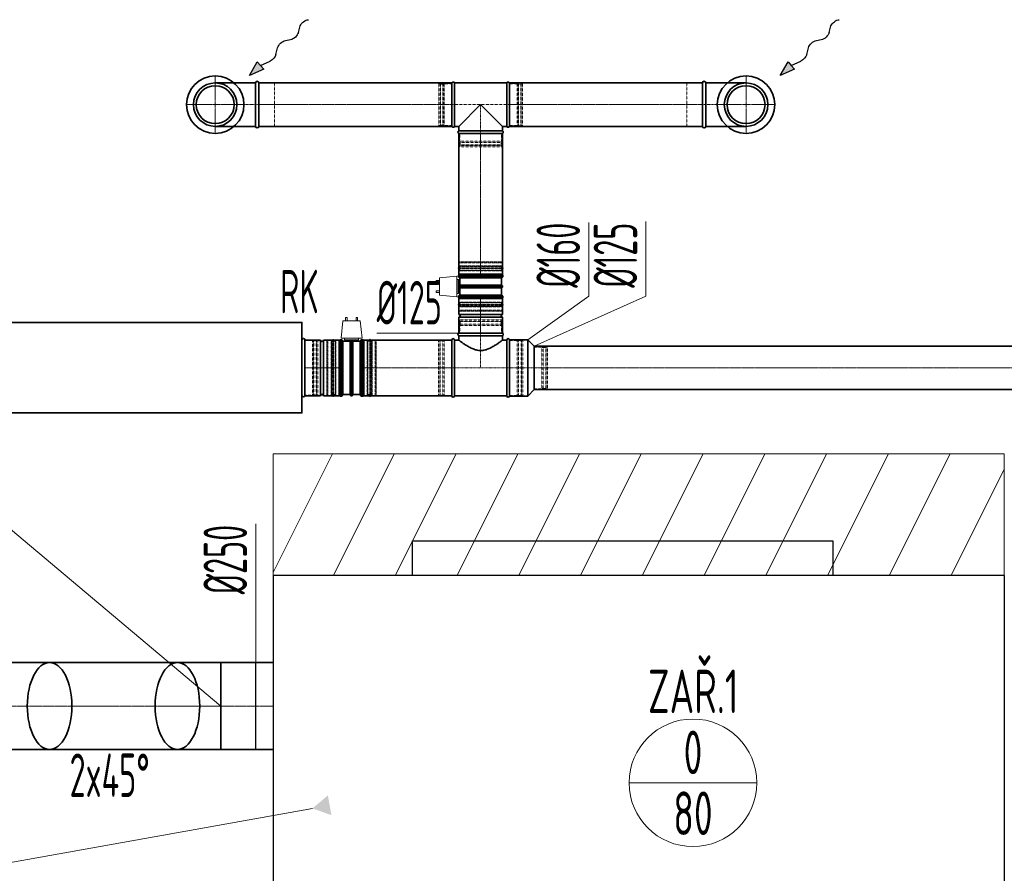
# Model space of a CAD drawing. Header units: millimetres. Extents: x -41335 to 3476, y 23470 to 47494.
# Tile 9 of 15: x -31356 to -28527, y 33589 to 36043. Entities that reach past the tile are written whole.
import ezdxf
from ezdxf.enums import TextEntityAlignment as Align

# ---------------------------------------------------------------- set-up
doc = ezdxf.new("R2010")
doc.units = ezdxf.units.MM
doc.header["$LTSCALE"] = 0.03
doc.linetypes.add('ACAD_ISO02W100', pattern=[15, 12, -3])
doc.linetypes.add('ACAD_ISO10W100', pattern=[18, 12, -3, 0, -3])
for name, color, linetype, lineweight, plot in [('VZT_03 SUP (PŘÍVOD) - NETISK', 8, 'ACAD_ISO02W100', 5, False), ('VZT_07 ETA (ODVOD) - NETISK', 8, 'ACAD_ISO02W100', 5, False), ('VZT_43 REGULAČNÍ KLAPKY - NETISK', 8, 'ACAD_ISO02W100', 5, False)]:
    doc.layers.add(name, color=color, linetype=linetype, lineweight=lineweight, plot=plot)
for name, color, linetype, lineweight in [('VZT_05 ETA (ODVOD) - OBRYS', 6, 'Continuous', 35), ('VZT_06 ETA (ODVOD) - OSA', 6, 'ACAD_ISO10W100', 5), ('VZT_08 ETA (ODVOD) - SKRYTÉ', 6, 'ACAD_ISO02W100', 5), ('VZT_21 ZAŘÍZENÍ - OBRYS', 1, 'Continuous', 25), ('VZT_30 DISTRIBUČNÍ PRVKY - OBRYS', 1, 'Continuous', 35), ('VZT_31 DISTRIBUČNÍ PRVKY - OSA', 8, 'ACAD_ISO10W100', 5), ('VZT_40 REGULAČNÍ KLAPKY - OBRYS', 1, 'Continuous', 35), ('VZT_42 REGULAČNÍ KLAPKY - DETAIL', 8, 'Continuous', 5), ('VZT_KOTY - DIMENZE', 7, 'Continuous', 5), ('VZT_KOTY - POLOHA', 7, 'Continuous', 5), ('VZT_OBSLUŽNÝ PROSTOR', 7, 'Continuous', 9), ('VZT_POPIS - DISTRIBUCE', 7, 'Continuous', 5), ('VZT_POPIS - OBECNE', 7, 'Continuous', 13), ('VZT_POPIS - POZICE', 7, 'Continuous', 5)]:
    doc.layers.add(name, color=color, linetype=linetype, lineweight=lineweight)
doc.styles.add('JS', font='isocp.shx', dxfattribs={"width": 0.6, "height": 125})
doc.styles.add('VZT_POPIS', font='isocp.shx', dxfattribs={"width": 0.6, "height": 125})

# ---------------------------------------------------------------- blocks, each defined once
blk = doc.blocks.new('*U19')
at = {"layer": 'VZT_31 DISTRIBUČNÍ PRVKY - OSA', "color": 0, "transparency": 16777216}
for p, q in [((0, 16.5), (0, 82.62)), ((-82.62, 0), (-16.5, 0)), ((16.5, 0), (82.62, 0)), ((0, -82.62), (0, -16.5))]:
    blk.add_line(p, q, dxfattribs=at)
at = {"layer": 'VZT_31 DISTRIBUČNÍ PRVKY - OSA', "color": 0, "linetype": 'Continuous', "transparency": 16777216}
for p, q in [((-8.25, 0), (8.25, 0)), ((0, -8.25), (0, 8.25))]:
    blk.add_line(p, q, dxfattribs=at)
blk = doc.blocks.new('*U20')
at = {"layer": 'VZT_31 DISTRIBUČNÍ PRVKY - OSA', "color": 0, "transparency": 16777216}
for p, q in [((0, 16.5), (0, 82.62)), ((-82.62, 0), (-16.5, 0)), ((16.5, 0), (82.62, 0)), ((0, -82.62), (0, -16.5))]:
    blk.add_line(p, q, dxfattribs=at)
at = {"layer": 'VZT_31 DISTRIBUČNÍ PRVKY - OSA', "color": 0, "linetype": 'Continuous', "transparency": 16777216}
for p, q in [((-8.25, 0), (8.25, 0)), ((0, -8.25), (0, 8.25))]:
    blk.add_line(p, q, dxfattribs=at)
blk = doc.blocks.new('A$C0F610260')
at = {"layer": 'VZT_03 SUP (PŘÍVOD) - NETISK', "ltscale": 0.4}
for p, q in [((-46, -79), (-46, 79)), ((-46, 79), (-42, 79)), ((-42, -79), (-42, 79)), ((-42, 78), (-41.5, 78)), ((-41.5, -80), (-41.5, 80)), ((-41.5, 80), (-41, 80)), ((-41, -80), (-41, 80)), ((-41, 78), (-34, 78)), ((-34, -80), (-34, 80)), ((-34, 80), (-33.5, 80)), ((-33.5, -80), (-33.5, 80)), ((-33.5, 78), (-30, 78)), ((-30, -79), (-30, 79)), ((-30, 79), (-8, 79)), ((-46, -79), (-42, -79)), ((-42, -78), (-41.5, -78)), ((-41.5, -80), (-41, -80)), ((-41, -78), (-34, -78)), ((-34, -80), (-33.5, -80)), ((-33.5, -78), (-30, -78)), ((-30, -79), (-8, -79))]:
    blk.add_line(p, q, dxfattribs=at)
at = {"layer": 'VZT_05 ETA (ODVOD) - OBRYS'}
for p, q in [((0, 85), (0, -85)), ((-8, 79), (-8, -80))]:
    blk.add_line(p, q, dxfattribs=at)
for centre, start, end in [((-4, 80), 0, 180), ((-4, -80), 180, 355.4188)]:
    blk.add_arc(centre, 4, start, end, dxfattribs=at)
blk = doc.blocks.new('_DatumFilled')
at = {"color": 0}
blk.add_solid([(0, 0.577), (-1, 0), (0, -0.577)], dxfattribs=at)

msp = doc.modelspace()

# ---------------------------------------------------------------- linework, layer by layer
for p, q in [((-30529.8, 36042.3), (-30526.3, 36043.1)), ((-29004.8, 36042.3), (-29001.3, 36043.1))]:
    msp.add_line(p, q)
at = {"color": 0, "lineweight": -2}
for p, q in [((-30555.4, 36006.7), (-30551.6, 36021.5)), ((-29030.4, 36006.7), (-29026.6, 36021.5)), ((-30592.3, 35983.2), (-30578.1, 35985.7)), ((-29067.3, 35983.2), (-29053.1, 35985.7)), ((-30619.9, 35943.3), (-30615, 35962.2)), ((-29094.9, 35943.3), (-29090, 35962.2)), ((-30695.8, 35882.4), (-30673.7, 35921.8)), ((-30654.8, 35901.3), (-30695.8, 35882.4)), ((-30673.7, 35921.8), (-30664.2, 35911.5)), ((-30664.2, 35911.5), (-30636.8, 35924.2)), ((-30654.8, 35901.3), (-30664.2, 35911.5)), ((-29170.8, 35882.4), (-29148.7, 35921.8)), ((-29129.8, 35901.3), (-29170.8, 35882.4)), ((-29148.7, 35921.8), (-29139.2, 35911.5)), ((-29139.2, 35911.5), (-29111.8, 35924.2)), ((-29129.8, 35901.3), (-29139.2, 35911.5))]:
    msp.add_line(p, q, dxfattribs=at)
at = {"color": 0, "lineweight": -2, "extrusion": (0, 0, -1)}
for centre, start_param, end_param in [((-30533.9, 36025.2), 0.766537, 2.320574), ((-29008.9, 36025.2), 0.766537, 2.320574), ((-30597.3, 35965.9), 0.766537, 2.375056), ((-30573.1, 36003), 3.908129, 5.516649), ((-29072.3, 35965.9), 0.766537, 2.375056), ((-29048.1, 36003), 3.908129, 5.516649), ((-30637.6, 35939.7), 3.908129, 5.191299), ((-29112.6, 35939.7), 3.908129, 5.191299)]:
    msp.add_ellipse(centre, major_axis=(-15.8, -14.6), ratio=0.625, start_param=start_param, end_param=end_param, dxfattribs=at)
at = {"color": 0, "lineweight": -2}
for points in [[(-30654.8, 35901.3), (-30673.7, 35921.8), (-30695.8, 35882.4)], [(-29129.8, 35901.3), (-29148.7, 35921.8), (-29170.8, 35882.4)]]:
    msp.add_solid(points, dxfattribs=at)
at = {"layer": 'VZT_05 ETA (ODVOD) - OBRYS'}
for p, q in [((-30114.3, 35861.4), (-30114.3, 35736.4)), ((-30106.7, 35736.4), (-30106.7, 35861.4)), ((-29957, 35861.4), (-30106.7, 35861.4)), ((-29957, 35736.4), (-29957, 35861.4)), ((-29949.3, 35736.4), (-29949.3, 35861.4)), ((-30031.8, 35798.9), (-30094.3, 35736.4)), ((-29969.3, 35736.4), (-30031.8, 35798.9)), ((-30094.3, 35736.4), (-30106.7, 35736.4)), ((-30094.3, 35723.5), (-30094.3, 35736.4)), ((-29969.3, 35723.5), (-29969.3, 35736.4)), ((-29957, 35736.4), (-29969.3, 35736.4)), ((-30094.3, 35723.5), (-29969.3, 35723.5)), ((-30094.3, 35715.9), (-29969.3, 35715.9)), ((-29969.3, 35241.2), (-30094.3, 35241.2)), ((-30094.3, 35195.7), (-30094.3, 35241.2)), ((-29969.3, 35195.7), (-29969.3, 35241.2)), ((-29969.3, 35195.7), (-30094.3, 35195.7)), ((-29969.3, 35187.7), (-30094.3, 35187.7)), ((-30094.3, 35142.2), (-30094.3, 35187.7)), ((-29969.3, 35142.2), (-29969.3, 35187.7)), ((-29969.3, 35142.2), (-30094.3, 35142.2)), ((-29969.3, 35142.2), (-30094.3, 35142.2)), ((-29969.3, 35134.5), (-30094.3, 35134.5)), ((-30094.3, 35134.5), (-30094.3, 35122.2)), ((-29969.3, 35134.5), (-29969.3, 35122.2)), ((-30537.1, 35122.2), (-30537.1, 34962.2)), ((-30491.6, 35122.2), (-30537.1, 35122.2)), ((-30491.6, 35122.2), (-30491.6, 34962.2)), ((-30483.6, 35122.2), (-30483.6, 34962.2)), ((-30438.1, 35122.2), (-30483.6, 35122.2)), ((-30438.1, 35122.2), (-30438.1, 34962.2)), ((-30114.8, 34962.2), (-30114.8, 35122.2)), ((-30106.8, 34962.2), (-30106.8, 35122.2)), ((-30106.8, 35122.2), (-30094.3, 35122.2)), ((-29969.3, 35122.2), (-29956.8, 35122.2)), ((-29956.8, 35122.2), (-29956.8, 34962.2)), ((-29948.8, 34961.2), (-29948.8, 35123.2)), ((-29948.8, 35123.2), (-29896.3, 35123.2)), ((-29948.8, 34962.2), (-29948.8, 35122.2)), ((-29896.3, 34961.2), (-29896.3, 35123.2)), ((-29877.8, 35104.7), (-29896.3, 35123.2)), ((-29877.8, 34979.7), (-29877.8, 35104.7)), ((-29877.8, 34979.7), (-29896.3, 34961.2)), ((-30491.6, 34962.2), (-30537.1, 34962.2)), ((-30438.1, 34962.2), (-30483.6, 34962.2)), ((-30106.8, 34962.2), (-29956.8, 34962.2)), ((-29948.8, 34961.2), (-29896.3, 34961.2))]:
    msp.add_line(p, q, dxfattribs=at)
at = {"layer": 'VZT_05 ETA (ODVOD) - OBRYS', "lineweight": 35, "ltscale": 0.03}
msp.add_line((-30777.8, 34195.2), (-30777.8, 33945.2), dxfattribs=at)
at = {"layer": 'VZT_05 ETA (ODVOD) - OBRYS'}
for points in [[(-30678.3, 35861.4), (-30794.3, 35861.4)], [(-30678.3, 35736.4), (-30678.3, 35861.4)], [(-30669.3, 35861.4), (-30114.3, 35861.4)], [(-30669.3, 35736.4), (-30669.3, 35861.4)], [(-29949.3, 35861.4), (-29394.3, 35861.4)], [(-29394.3, 35736.4), (-29394.3, 35861.4)], [(-29385.3, 35736.4), (-29385.3, 35861.4)], [(-29385.3, 35861.4), (-29269.3, 35861.4)], [(-30678.3, 35736.4), (-30794.3, 35736.4)], [(-30669.3, 35736.4), (-30114.3, 35736.4)], [(-29949.3, 35736.4), (-29394.3, 35736.4)], [(-29385.3, 35736.4), (-29269.3, 35736.4)], [(-30094.3, 35715.9), (-30094.3, 35311.2)], [(-29969.3, 35715.9), (-29969.3, 35311.2)], [(-30369.1, 35122.2), (-30114.8, 35122.2)], [(-29877.8, 35104.7), (-27559.9, 35104.7)], [(-29877.8, 34979.7), (-27559.9, 34979.7)], [(-30369.1, 34962.2), (-30114.8, 34962.2)], [(-30627.8, 34195.2), (-31562.6, 34195.2)], [(-30627.8, 33945.2), (-31562.6, 33945.2)]]:
    msp.add_lwpolyline(points, dxfattribs=at)
msp.add_lwpolyline([(-31445.1, 35172.7), (-30545.1, 35172.7), (-30545.1, 34912.7), (-31445.1, 34912.7)], close=True, dxfattribs=at)
for centre, radius, start, end in [((-30794.3, 35798.9), 62.5, 90, 270), ((-30673.8, 35861.4), 4.5, 0, 180), ((-30110.5, 35859.7), 4.17, 23.4678, 156.5322), ((-29953.2, 35859.7), 4.17, 23.4678, 156.5322), ((-29389.8, 35861.4), 4.5, 0, 180), ((-29269.3, 35798.9), 62.5, 270, 90), ((-30673.8, 35736.4), 4.5, 180, 0), ((-30110.5, 35738), 4.17, 203.4678, 336.5322), ((-29953.2, 35738), 4.17, 203.4678, 336.5322), ((-29389.8, 35736.4), 4.5, 180, 0), ((-30092.7, 35719.7), 4.17, 113.4678, 246.5322), ((-29971, 35719.7), 4.17, 293.4678, 66.5322), ((-30094.3, 35191.7), 4, 270, 90), ((-29969.3, 35191.7), 4, 90, 270), ((-30092.7, 35138.3), 4.17, 113.4678, 246.5322), ((-29971, 35138.3), 4.17, 293.4678, 66.5322), ((-30487.6, 35122.2), 4, 180, 0), ((-30110.8, 35122.2), 4, 0, 180), ((-29952.8, 35122.2), 4, 0, 180), ((-30487.6, 34962.2), 4, 0, 180), ((-30110.8, 34962.2), 4, 180, 0), ((-29952.8, 34962.2), 4, 180, 0)]:
    msp.add_arc(centre, radius, start, end, dxfattribs=at)
at = {"layer": 'VZT_05 ETA (ODVOD) - OBRYS', "lineweight": 35, "ltscale": 0.03}
for centre in [(-31270.2, 34070.2), (-30902.8, 34070.2)]:
    msp.add_ellipse(centre, major_axis=(0, 125), ratio=0.512835, dxfattribs=at)
at = {"layer": 'VZT_05 ETA (ODVOD) - OBRYS'}
msp.add_open_spline([(-29969.3, 35122.2), (-29969.3, 35122.2), (-29969.4, 35122.1), (-29969.9, 35121.8), (-29970.2, 35121.5), (-29971, 35120.9), (-29971.5, 35120.5), (-29972.8, 35119.5), (-29973.5, 35119), (-29975.1, 35117.7), (-29976, 35117.1), (-29978, 35115.6), (-29979.1, 35114.8), (-29981.3, 35113.2), (-29982.5, 35112.3), (-29985, 35110.6), (-29986.3, 35109.7), (-29989, 35108), (-29990.4, 35107), (-29993.5, 35105.1), (-29995.1, 35104.2), (-29998.4, 35102.3), (-30000.1, 35101.3), (-30003.7, 35099.5), (-30005.5, 35098.6), (-30009.3, 35096.9), (-30011.2, 35096.2), (-30015.2, 35094.8), (-30017.2, 35094.2), (-30021.3, 35093.2), (-30023.4, 35092.8), (-30027.6, 35092.3), (-30029.7, 35092.1), (-30034, 35092.1), (-30036.1, 35092.3), (-30040.3, 35092.8), (-30042.4, 35093.2), (-30046.5, 35094.2), (-30048.5, 35094.8), (-30052.4, 35096.2), (-30054.4, 35096.9), (-30058.2, 35098.6), (-30060, 35099.5), (-30063.6, 35101.3), (-30065.3, 35102.3), (-30068.6, 35104.2), (-30070.2, 35105.1), (-30073.2, 35107), (-30074.7, 35108), (-30077.3, 35109.7), (-30078.6, 35110.6), (-30081.1, 35112.3), (-30082.3, 35113.2), (-30084.6, 35114.8), (-30085.6, 35115.6), (-30087.6, 35117.1), (-30088.5, 35117.7), (-30090.2, 35119), (-30090.9, 35119.5), (-30092.1, 35120.5), (-30092.7, 35120.9), (-30093.5, 35121.5), (-30093.8, 35121.8), (-30094.2, 35122.1), (-30094.3, 35122.2), (-30094.3, 35122.2)], degree=3, knots=[100.42426, 100.42426, 100.42426, 100.42426, 106.615423, 106.615423, 112.806586, 112.806586, 118.997749, 118.997749, 125.188912, 125.188912, 131.380075, 131.380075, 137.571238, 137.571238, 143.762401, 143.762401, 149.953564, 149.953564, 156.315434, 156.315434, 162.677303, 162.677303, 169.039172, 169.039172, 175.401042, 175.401042, 181.762911, 181.762911, 188.124781, 188.124781, 194.48665, 194.48665, 200.84852, 200.84852, 207.210389, 207.210389, 213.572259, 213.572259, 219.934128, 219.934128, 226.295998, 226.295998, 232.657867, 232.657867, 239.019736, 239.019736, 245.381606, 245.381606, 251.743475, 251.743475, 257.934638, 257.934638, 264.125801, 264.125801, 270.316964, 270.316964, 276.508127, 276.508127, 282.699291, 282.699291, 288.890454, 288.890454, 295.081617, 295.081617, 301.27278, 301.27278, 301.27278, 301.27278], dxfattribs=at)
at = {"layer": 'VZT_06 ETA (ODVOD) - OSA', "ltscale": 0.3}
for points in [[(-30794.3, 35798.9), (-30794.3, 35871.4)], [(-29269.3, 35798.9), (-29269.3, 35871.4)], [(-30866.8, 35798.9), (-30794.3, 35798.9)], [(-30794.3, 35798.9), (-30669.3, 35798.9)], [(-30794.3, 35726.4), (-30794.3, 35798.9)], [(-30031.8, 35715.9), (-30031.8, 35798.9)], [(-29269.3, 35798.9), (-29394.3, 35798.9)], [(-29196.8, 35798.9), (-29269.3, 35798.9)], [(-29269.3, 35726.4), (-29269.3, 35798.9)], [(-30031.8, 35142.2), (-30031.8, 35042.2)], [(-30114.8, 35042.2), (-29948.8, 35042.2)], [(-29948.8, 35042.2), (-29877.8, 35042.2)]]:
    msp.add_lwpolyline(points, dxfattribs=at)
at = {"layer": 'VZT_06 ETA (ODVOD) - OSA', "ltscale": 5}
for points in [[(-30114.3, 35798.9), (-30669.3, 35798.9)], [(-29394.3, 35798.9), (-29949.3, 35798.9)], [(-30031.8, 35311.2), (-30031.8, 35715.9)], [(-30114.8, 35042.2), (-30369.1, 35042.2)], [(-27559.9, 35042.2), (-29877.8, 35042.2)], [(-31562.6, 34070.2), (-30627.8, 34070.2)]]:
    msp.add_lwpolyline(points, dxfattribs=at)
at = {"layer": 'VZT_06 ETA (ODVOD) - OSA'}
for points in [[(-30031.8, 35142.2), (-30031.8, 35241.2)], [(-30438.1, 35042.2), (-30537.1, 35042.2)]]:
    msp.add_lwpolyline(points, dxfattribs=at)
at = {"layer": 'VZT_07 ETA (ODVOD) - NETISK', "ltscale": 0.4}
for p, q in [((-30152.3, 35738.9), (-30152.3, 35858.9)), ((-30152.3, 35858.9), (-30148.3, 35858.9)), ((-30148.3, 35738.9), (-30148.3, 35858.9)), ((-30148.3, 35857.9), (-30147.8, 35857.9)), ((-30147.8, 35737.9), (-30147.8, 35859.9)), ((-30147.8, 35859.9), (-30147.3, 35859.9)), ((-30147.3, 35737.9), (-30147.3, 35859.9)), ((-30147.3, 35857.9), (-30140.3, 35857.9)), ((-30140.3, 35737.9), (-30140.3, 35859.9)), ((-30140.3, 35859.9), (-30139.8, 35859.9)), ((-30139.8, 35737.9), (-30139.8, 35859.9)), ((-30139.8, 35857.9), (-30136.3, 35857.9)), ((-30136.3, 35738.9), (-30136.3, 35858.9)), ((-30136.3, 35858.9), (-30114.3, 35858.9)), ((-29949.3, 35858.9), (-29927.3, 35858.9)), ((-29927.3, 35738.9), (-29927.3, 35858.9)), ((-29927.3, 35857.9), (-29923.8, 35857.9)), ((-29923.8, 35737.9), (-29923.8, 35859.9)), ((-29923.8, 35859.9), (-29923.3, 35859.9)), ((-29923.3, 35737.9), (-29923.3, 35859.9)), ((-29923.3, 35857.9), (-29916.3, 35857.9)), ((-29916.3, 35737.9), (-29916.3, 35859.9)), ((-29916.3, 35859.9), (-29915.8, 35859.9)), ((-29915.8, 35737.9), (-29915.8, 35859.9)), ((-29915.8, 35857.9), (-29915.3, 35857.9)), ((-29915.3, 35738.9), (-29915.3, 35858.9)), ((-29915.3, 35858.9), (-29911.3, 35858.9)), ((-29911.3, 35738.9), (-29911.3, 35858.9)), ((-30152.3, 35738.9), (-30148.3, 35738.9)), ((-30148.3, 35739.9), (-30147.8, 35739.9)), ((-30147.8, 35737.9), (-30147.3, 35737.9)), ((-30147.3, 35739.9), (-30140.3, 35739.9)), ((-30140.3, 35737.9), (-30139.8, 35737.9)), ((-30139.8, 35739.9), (-30136.3, 35739.9)), ((-30136.3, 35738.9), (-30114.3, 35738.9)), ((-29949.3, 35738.9), (-29927.3, 35738.9)), ((-29927.3, 35739.9), (-29923.8, 35739.9)), ((-29923.8, 35737.9), (-29923.3, 35737.9)), ((-29923.3, 35739.9), (-29916.3, 35739.9)), ((-29916.3, 35737.9), (-29915.8, 35737.9)), ((-29915.8, 35739.9), (-29915.3, 35739.9)), ((-29915.3, 35738.9), (-29911.3, 35738.9)), ((-30091.8, 35715.9), (-30091.8, 35693.9)), ((-29971.8, 35715.9), (-29971.8, 35693.9)), ((-30092.8, 35690.4), (-29970.8, 35690.4)), ((-30092.8, 35690.4), (-30092.8, 35689.9)), ((-30092.8, 35689.9), (-29970.8, 35689.9)), ((-30092.8, 35682.9), (-29970.8, 35682.9)), ((-30092.8, 35682.9), (-30092.8, 35682.4)), ((-30092.8, 35682.4), (-29970.8, 35682.4)), ((-30091.8, 35693.9), (-29971.8, 35693.9)), ((-30091.8, 35681.9), (-29971.8, 35681.9)), ((-30091.8, 35681.9), (-30091.8, 35677.9)), ((-30091.8, 35677.9), (-29971.8, 35677.9)), ((-30090.8, 35693.9), (-30090.8, 35690.4)), ((-30090.8, 35689.9), (-30090.8, 35682.9)), ((-30090.8, 35682.4), (-30090.8, 35681.9)), ((-29972.8, 35693.9), (-29972.8, 35690.4)), ((-29972.8, 35689.9), (-29972.8, 35682.9)), ((-29972.8, 35682.4), (-29972.8, 35681.9)), ((-29971.8, 35681.9), (-29971.8, 35677.9)), ((-29970.8, 35690.4), (-29970.8, 35689.9)), ((-29970.8, 35682.9), (-29970.8, 35682.4)), ((-29970.8, 35175.7), (-30092.8, 35175.7)), ((-30092.8, 35175.2), (-30092.8, 35175.7)), ((-29970.8, 35175.2), (-30092.8, 35175.2)), ((-29970.8, 35168.2), (-30092.8, 35168.2)), ((-30092.8, 35167.7), (-30092.8, 35168.2)), ((-29970.8, 35167.7), (-30092.8, 35167.7)), ((-29971.8, 35180.2), (-30091.8, 35180.2)), ((-30091.8, 35176.2), (-30091.8, 35180.2)), ((-29971.8, 35176.2), (-30091.8, 35176.2)), ((-29971.8, 35164.2), (-30091.8, 35164.2)), ((-30091.8, 35142.2), (-30091.8, 35164.2)), ((-30090.8, 35175.7), (-30090.8, 35176.2)), ((-30090.8, 35168.2), (-30090.8, 35175.2)), ((-30090.8, 35164.2), (-30090.8, 35167.7)), ((-29972.8, 35175.7), (-29972.8, 35176.2)), ((-29972.8, 35168.2), (-29972.8, 35175.2)), ((-29972.8, 35164.2), (-29972.8, 35167.7)), ((-29971.8, 35176.2), (-29971.8, 35180.2)), ((-29971.8, 35142.2), (-29971.8, 35164.2)), ((-29970.8, 35175.2), (-29970.8, 35175.7)), ((-29970.8, 35167.7), (-29970.8, 35168.2)), ((-30152.8, 34963.2), (-30152.8, 35121.2)), ((-30152.8, 35121.2), (-30148.8, 35121.2)), ((-30148.8, 34963.2), (-30148.8, 35121.2)), ((-30148.8, 35120.2), (-30148.3, 35120.2)), ((-30148.3, 34962.2), (-30148.3, 35122.2)), ((-30148.3, 35122.2), (-30147.8, 35122.2)), ((-30147.8, 34962.2), (-30147.8, 35122.2)), ((-30147.8, 35120.2), (-30140.8, 35120.2)), ((-30140.8, 34962.2), (-30140.8, 35122.2)), ((-30140.8, 35122.2), (-30140.3, 35122.2)), ((-30140.3, 34962.2), (-30140.3, 35122.2)), ((-30140.3, 35120.2), (-30136.8, 35120.2)), ((-30136.8, 34963.2), (-30136.8, 35121.2)), ((-30136.8, 35121.2), (-30114.8, 35121.2)), ((-29948.8, 35121.2), (-29926.8, 35121.2)), ((-29926.8, 34963.2), (-29926.8, 35121.2)), ((-29926.8, 35120.2), (-29923.3, 35120.2)), ((-29923.3, 34962.2), (-29923.3, 35122.2)), ((-29923.3, 35122.2), (-29922.8, 35122.2)), ((-29922.8, 34962.2), (-29922.8, 35122.2)), ((-29922.8, 35120.2), (-29915.8, 35120.2)), ((-29915.8, 34962.2), (-29915.8, 35122.2)), ((-29915.8, 35122.2), (-29915.3, 35122.2)), ((-29915.3, 34962.2), (-29915.3, 35122.2)), ((-29915.3, 35120.2), (-29914.8, 35120.2)), ((-29914.8, 34963.2), (-29914.8, 35121.2)), ((-29914.8, 35121.2), (-29910.8, 35121.2)), ((-29910.8, 34963.2), (-29910.8, 35121.2)), ((-29855.8, 35102.2), (-29877.8, 35102.2)), ((-29855.8, 35102.2), (-29855.8, 34982.2)), ((-29852.3, 35101.2), (-29855.8, 35101.2)), ((-29852.3, 35103.2), (-29852.3, 34981.2)), ((-29851.8, 35103.2), (-29852.3, 35103.2)), ((-29851.8, 35103.2), (-29851.8, 34981.2)), ((-29844.8, 35101.2), (-29851.8, 35101.2)), ((-29844.8, 35103.2), (-29844.8, 34981.2)), ((-29844.3, 35103.2), (-29844.8, 35103.2)), ((-29844.3, 35103.2), (-29844.3, 34981.2)), ((-29843.8, 35101.2), (-29844.3, 35101.2)), ((-29843.8, 35102.2), (-29843.8, 34982.2)), ((-29839.8, 35102.2), (-29843.8, 35102.2)), ((-29839.8, 35102.2), (-29839.8, 34982.2)), ((-30148.8, 34964.2), (-30148.3, 34964.2)), ((-30147.8, 34964.2), (-30140.8, 34964.2)), ((-30140.3, 34964.2), (-30136.8, 34964.2)), ((-29926.8, 34964.2), (-29923.3, 34964.2)), ((-29922.8, 34964.2), (-29915.8, 34964.2)), ((-29915.3, 34964.2), (-29914.8, 34964.2)), ((-29855.8, 34982.2), (-29877.8, 34982.2)), ((-29852.3, 34983.2), (-29855.8, 34983.2)), ((-29851.8, 34981.2), (-29852.3, 34981.2)), ((-29844.8, 34983.2), (-29851.8, 34983.2)), ((-29844.3, 34981.2), (-29844.8, 34981.2)), ((-29843.8, 34983.2), (-29844.3, 34983.2)), ((-29839.8, 34982.2), (-29843.8, 34982.2)), ((-30152.8, 34963.2), (-30148.8, 34963.2)), ((-30148.3, 34962.2), (-30147.8, 34962.2)), ((-30140.8, 34962.2), (-30140.3, 34962.2)), ((-30136.8, 34963.2), (-30114.8, 34963.2)), ((-29948.8, 34963.2), (-29926.8, 34963.2)), ((-29923.3, 34962.2), (-29922.8, 34962.2)), ((-29915.8, 34962.2), (-29915.3, 34962.2)), ((-29914.8, 34963.2), (-29910.8, 34963.2))]:
    msp.add_line(p, q, dxfattribs=at)
for points in [[(-30669.3, 35736.4), (-30624.3, 35736.4), (-30624.3, 35861.4), (-30669.3, 35861.4)], [(-29394.3, 35736.4), (-29439.3, 35736.4), (-29439.3, 35861.4), (-29394.3, 35861.4)], [(-29949.3, 35798.9), (-30114.3, 35798.9)]]:
    msp.add_lwpolyline(points, dxfattribs=at)
at = {"layer": 'VZT_08 ETA (ODVOD) - SKRYTÉ', "ltscale": 2}
for centre, start, end in [((-30794.3, 35798.9), 270, 90), ((-29269.3, 35798.9), 90, 270)]:
    msp.add_arc(centre, 62.5, start, end, dxfattribs=at)
at = {"layer": 'VZT_21 ZAŘÍZENÍ - OBRYS', "lineweight": 30}
for points in [[(-30227.8, 34545.2), (-29019.8, 34545.2), (-29019.8, 34445.2), (-30227.8, 34445.2)], [(-30627.8, 34445.2), (-30627.8, 32945.2), (-28526.8, 32945.2), (-28526.8, 34445.2)], [(-30677.8, 33945.2), (-30677.8, 34195.2), (-30627.8, 34195.2), (-30627.8, 33945.2)]]:
    msp.add_lwpolyline(points, close=True, dxfattribs=at)
at = {"layer": 'VZT_30 DISTRIBUČNÍ PRVKY - OBRYS'}
for centre, radius in [((-30794.3, 35798.9), 82.5), ((-29269.3, 35798.9), 82.5), ((-30794.3, 35798.9), 62.5), ((-30794.3, 35798.9), 54.5), ((-29269.3, 35798.9), 62.5), ((-29269.3, 35798.9), 54.5)]:
    msp.add_circle(centre, radius, dxfattribs=at)
at = {"layer": 'VZT_40 REGULAČNÍ KLAPKY - OBRYS'}
for p, q in [((-30093.8, 35311.2), (-30095.3, 35308.2)), ((-30095.3, 35304.2), (-30095.3, 35308.2)), ((-29968.3, 35308.2), (-30095.3, 35308.2)), ((-30091.3, 35301.2), (-30095.3, 35304.2)), ((-29968.3, 35304.2), (-30095.3, 35304.2)), ((-30093.8, 35311.2), (-29969.8, 35311.2)), ((-29972.3, 35301.2), (-29968.3, 35304.2)), ((-29969.8, 35311.2), (-29968.3, 35308.2)), ((-29968.3, 35304.2), (-29968.3, 35308.2)), ((-30091.3, 35280.2), (-30094.3, 35278.2)), ((-30094.3, 35274.2), (-30094.3, 35278.2)), ((-29969.3, 35278.2), (-30094.3, 35278.2)), ((-30091.3, 35280.2), (-30091.3, 35301.2)), ((-29972.3, 35301.2), (-30091.3, 35301.2)), ((-30091.3, 35280.2), (-29972.3, 35280.2)), ((-29972.3, 35280.2), (-29972.3, 35301.2)), ((-29972.3, 35280.2), (-29969.3, 35278.2)), ((-29969.3, 35274.2), (-29969.3, 35278.2)), ((-30091.3, 35251.2), (-30095.3, 35248.2)), ((-30095.3, 35248.2), (-29968.3, 35248.2)), ((-30095.3, 35248.2), (-30095.3, 35244.2)), ((-29969.3, 35274.2), (-30094.3, 35274.2)), ((-30091.3, 35272.2), (-30094.3, 35274.2)), ((-29972.3, 35272.2), (-30091.3, 35272.2)), ((-30091.3, 35272.2), (-30091.3, 35251.2)), ((-30091.3, 35251.2), (-29972.3, 35251.2)), ((-29972.3, 35272.2), (-29969.3, 35274.2)), ((-29972.3, 35272.2), (-29972.3, 35251.2)), ((-29972.3, 35251.2), (-29968.3, 35248.2)), ((-29968.3, 35248.2), (-29968.3, 35244.2)), ((-30095.3, 35244.2), (-29968.3, 35244.2)), ((-30093.8, 35241.2), (-30095.3, 35244.2)), ((-29969.8, 35241.2), (-30093.8, 35241.2)), ((-29969.8, 35241.2), (-29968.3, 35244.2)), ((-30437.6, 35121.7), (-30434.6, 35123.2)), ((-30437.6, 34962.7), (-30437.6, 35121.7)), ((-30430.6, 35123.2), (-30434.6, 35123.2)), ((-30434.6, 35123.2), (-30434.6, 34961.2)), ((-30427.6, 35119.2), (-30430.6, 35123.2)), ((-30430.6, 35123.2), (-30430.6, 34961.2)), ((-30406.6, 35119.2), (-30427.6, 35119.2)), ((-30427.6, 35119.2), (-30427.6, 34965.2)), ((-30406.6, 35119.2), (-30404.6, 35122.2)), ((-30406.6, 34965.2), (-30406.6, 35119.2)), ((-30404.6, 35122.2), (-30400.6, 35122.2)), ((-30404.6, 34962.2), (-30404.6, 35122.2)), ((-30400.6, 34962.2), (-30400.6, 35122.2)), ((-30398.6, 35119.2), (-30400.6, 35122.2)), ((-30398.6, 35119.2), (-30398.6, 34965.2)), ((-30398.6, 35119.2), (-30377.6, 35119.2)), ((-30377.6, 35119.2), (-30374.6, 35123.2)), ((-30377.6, 34965.2), (-30377.6, 35119.2)), ((-30374.6, 34961.2), (-30374.6, 35123.2)), ((-30374.6, 35123.2), (-30370.6, 35123.2)), ((-30370.6, 34961.2), (-30370.6, 35123.2)), ((-30367.6, 35121.7), (-30370.6, 35123.2)), ((-30367.6, 35121.7), (-30367.6, 34962.7)), ((-30427.6, 34965.2), (-30430.6, 34961.2)), ((-30406.6, 34965.2), (-30427.6, 34965.2)), ((-30406.6, 34965.2), (-30404.6, 34962.2)), ((-30398.6, 34965.2), (-30400.6, 34962.2)), ((-30398.6, 34965.2), (-30377.6, 34965.2)), ((-30377.6, 34965.2), (-30374.6, 34961.2)), ((-30437.6, 34962.7), (-30434.6, 34961.2)), ((-30430.6, 34961.2), (-30434.6, 34961.2)), ((-30404.6, 34962.2), (-30400.6, 34962.2)), ((-30374.6, 34961.2), (-30370.6, 34961.2)), ((-30367.6, 34962.7), (-30370.6, 34961.2))]:
    msp.add_line(p, q, dxfattribs=at)
at = {"layer": 'VZT_42 REGULAČNÍ KLAPKY - DETAIL'}
for p, q in [((-30099.8, 35306.2), (-30149.8, 35301.2)), ((-30099.8, 35306.2), (-30099.8, 35246.2)), ((-30149.8, 35293.4), (-30159.4, 35293.2)), ((-30159.4, 35293.2), (-30159.4, 35289.2)), ((-30149.8, 35288.9), (-30159.4, 35289.2)), ((-30149.8, 35301.2), (-30149.8, 35251.2)), ((-30099.4, 35294.7), (-30099.8, 35294.7)), ((-30099.4, 35287.7), (-30099.8, 35287.7)), ((-30099.4, 35294.7), (-30099.4, 35287.7)), ((-30099.3, 35256.2), (-30099.3, 35296.2)), ((-30099.3, 35296.2), (-30095.3, 35296.2)), ((-30095.3, 35296.2), (-30095.3, 35256.2)), ((-30149.8, 35263.4), (-30159.4, 35263.2)), ((-30159.4, 35263.2), (-30159.4, 35259.2)), ((-30149.8, 35258.9), (-30159.4, 35259.2)), ((-30099.8, 35246.2), (-30149.8, 35251.2)), ((-30099.4, 35264.7), (-30099.8, 35264.7)), ((-30099.4, 35257.7), (-30099.8, 35257.7)), ((-30099.4, 35264.7), (-30099.4, 35257.7)), ((-30095.3, 35256.2), (-30099.3, 35256.2)), ((-30432.6, 35127.7), (-30427.6, 35177.7)), ((-30377.6, 35177.7), (-30427.6, 35177.7)), ((-30419.8, 35177.7), (-30419.6, 35187.3)), ((-30415.6, 35187.3), (-30419.6, 35187.3)), ((-30415.4, 35177.7), (-30415.6, 35187.3)), ((-30389.8, 35177.7), (-30389.6, 35187.3)), ((-30385.6, 35187.3), (-30389.6, 35187.3)), ((-30385.4, 35177.7), (-30385.6, 35187.3)), ((-30372.6, 35127.7), (-30377.6, 35177.7)), ((-30372.6, 35127.7), (-30432.6, 35127.7)), ((-30422.6, 35127.2), (-30382.6, 35127.2)), ((-30422.6, 35123.2), (-30422.6, 35127.2)), ((-30382.6, 35123.2), (-30422.6, 35123.2)), ((-30421.1, 35127.3), (-30421.1, 35127.7)), ((-30414.1, 35127.3), (-30421.1, 35127.3)), ((-30414.1, 35127.3), (-30414.1, 35127.7)), ((-30391.1, 35127.3), (-30391.1, 35127.7)), ((-30384.1, 35127.3), (-30391.1, 35127.3)), ((-30384.1, 35127.3), (-30384.1, 35127.7)), ((-30382.6, 35127.2), (-30382.6, 35123.2))]:
    msp.add_line(p, q, dxfattribs=at)
at = {"layer": 'VZT_43 REGULAČNÍ KLAPKY - NETISK'}
for p, q in [((-30092.8, 35347.2), (-30093.8, 35344.2)), ((-30093.8, 35335.2), (-30093.8, 35344.2)), ((-29969.8, 35344.2), (-30093.8, 35344.2)), ((-30091.3, 35333.2), (-30093.8, 35335.2)), ((-29969.8, 35335.2), (-30093.8, 35335.2)), ((-30092.8, 35347.2), (-29970.8, 35347.2)), ((-30091.3, 35330.2), (-30091.3, 35333.2)), ((-29972.3, 35333.2), (-30091.3, 35333.2)), ((-29972.3, 35333.2), (-29969.8, 35335.2)), ((-29972.3, 35330.2), (-29972.3, 35333.2)), ((-29970.8, 35347.2), (-29969.8, 35344.2)), ((-29969.8, 35335.2), (-29969.8, 35344.2)), ((-30091.3, 35330.2), (-30097.3, 35329.2)), ((-30091.3, 35328.2), (-30097.3, 35329.2)), ((-29966.3, 35329.2), (-30097.3, 35329.2)), ((-30091.3, 35323.2), (-30093.8, 35321.2)), ((-30093.8, 35311.2), (-30093.8, 35321.2)), ((-29969.8, 35321.2), (-30093.8, 35321.2)), ((-30091.3, 35330.2), (-29972.3, 35330.2)), ((-29972.3, 35328.2), (-30091.3, 35328.2)), ((-30091.3, 35323.2), (-30091.3, 35328.2)), ((-30091.3, 35323.2), (-29972.3, 35323.2)), ((-29972.3, 35330.2), (-29966.3, 35329.2)), ((-29972.3, 35328.2), (-29966.3, 35329.2)), ((-29972.3, 35323.2), (-29972.3, 35328.2)), ((-29972.3, 35323.2), (-29969.8, 35321.2)), ((-29969.8, 35311.2), (-29969.8, 35321.2)), ((-30091.3, 35224.2), (-30097.3, 35223.2)), ((-30097.3, 35223.2), (-29966.3, 35223.2)), ((-30091.3, 35222.2), (-30097.3, 35223.2)), ((-30093.8, 35241.2), (-30093.8, 35231.2)), ((-30093.8, 35231.2), (-29969.8, 35231.2)), ((-30091.3, 35229.2), (-30093.8, 35231.2)), ((-30091.3, 35219.2), (-30093.8, 35217.2)), ((-29972.3, 35229.2), (-30091.3, 35229.2)), ((-30091.3, 35229.2), (-30091.3, 35224.2)), ((-30091.3, 35224.2), (-29972.3, 35224.2)), ((-29972.3, 35222.2), (-30091.3, 35222.2)), ((-30091.3, 35222.2), (-30091.3, 35219.2)), ((-30091.3, 35219.2), (-29972.3, 35219.2)), ((-29972.3, 35229.2), (-29969.8, 35231.2)), ((-29972.3, 35229.2), (-29972.3, 35224.2)), ((-29972.3, 35224.2), (-29966.3, 35223.2)), ((-29972.3, 35222.2), (-29966.3, 35223.2)), ((-29972.3, 35222.2), (-29972.3, 35219.2)), ((-29972.3, 35219.2), (-29969.8, 35217.2)), ((-29969.8, 35241.2), (-29969.8, 35231.2)), ((-30093.8, 35217.2), (-29969.8, 35217.2)), ((-30093.8, 35217.2), (-30093.8, 35208.2)), ((-30093.8, 35208.2), (-29969.8, 35208.2)), ((-30092.8, 35205.2), (-30093.8, 35208.2)), ((-29970.8, 35205.2), (-30092.8, 35205.2)), ((-29970.8, 35205.2), (-29969.8, 35208.2)), ((-29969.8, 35217.2), (-29969.8, 35208.2)), ((-30473.6, 35120.7), (-30470.6, 35121.7)), ((-30473.6, 34963.7), (-30473.6, 35120.7)), ((-30461.6, 35121.7), (-30470.6, 35121.7)), ((-30470.6, 35121.7), (-30470.6, 34962.7)), ((-30459.6, 35119.2), (-30461.6, 35121.7)), ((-30461.6, 35121.7), (-30461.6, 34962.7)), ((-30456.6, 35119.2), (-30459.6, 35119.2)), ((-30459.6, 35119.2), (-30459.6, 34965.2)), ((-30456.6, 35119.2), (-30455.6, 35125.2)), ((-30456.6, 34965.2), (-30456.6, 35119.2)), ((-30454.6, 35119.2), (-30455.6, 35125.2)), ((-30455.6, 35125.2), (-30455.6, 34959.2)), ((-30454.6, 35119.2), (-30454.6, 34965.2)), ((-30449.6, 35119.2), (-30454.6, 35119.2)), ((-30449.6, 35119.2), (-30447.6, 35121.7)), ((-30449.6, 34965.2), (-30449.6, 35119.2)), ((-30437.6, 35121.7), (-30447.6, 35121.7)), ((-30447.6, 35121.7), (-30447.6, 34962.7)), ((-30367.6, 35121.7), (-30357.6, 35121.7)), ((-30357.6, 34962.7), (-30357.6, 35121.7)), ((-30355.6, 35119.2), (-30357.6, 35121.7)), ((-30355.6, 35119.2), (-30355.6, 34965.2)), ((-30355.6, 35119.2), (-30350.6, 35119.2)), ((-30350.6, 35119.2), (-30349.6, 35125.2)), ((-30350.6, 34965.2), (-30350.6, 35119.2)), ((-30349.6, 34959.2), (-30349.6, 35125.2)), ((-30348.6, 35119.2), (-30349.6, 35125.2)), ((-30348.6, 35119.2), (-30348.6, 34965.2)), ((-30348.6, 35119.2), (-30345.6, 35119.2)), ((-30345.6, 35119.2), (-30343.6, 35121.7)), ((-30345.6, 34965.2), (-30345.6, 35119.2)), ((-30343.6, 34962.7), (-30343.6, 35121.7)), ((-30343.6, 35121.7), (-30334.6, 35121.7)), ((-30334.6, 34962.7), (-30334.6, 35121.7)), ((-30331.6, 35120.7), (-30334.6, 35121.7)), ((-30331.6, 35120.7), (-30331.6, 34963.7)), ((-30473.6, 34963.7), (-30470.6, 34962.7)), ((-30459.6, 34965.2), (-30461.6, 34962.7)), ((-30456.6, 34965.2), (-30459.6, 34965.2)), ((-30456.6, 34965.2), (-30455.6, 34959.2)), ((-30454.6, 34965.2), (-30455.6, 34959.2)), ((-30449.6, 34965.2), (-30454.6, 34965.2)), ((-30449.6, 34965.2), (-30447.6, 34962.7)), ((-30355.6, 34965.2), (-30357.6, 34962.7)), ((-30355.6, 34965.2), (-30350.6, 34965.2)), ((-30350.6, 34965.2), (-30349.6, 34959.2)), ((-30348.6, 34965.2), (-30349.6, 34959.2)), ((-30348.6, 34965.2), (-30345.6, 34965.2)), ((-30345.6, 34965.2), (-30343.6, 34962.7)), ((-30331.6, 34963.7), (-30334.6, 34962.7)), ((-30461.6, 34962.7), (-30470.6, 34962.7)), ((-30437.6, 34962.7), (-30447.6, 34962.7)), ((-30367.6, 34962.7), (-30357.6, 34962.7)), ((-30343.6, 34962.7), (-30334.6, 34962.7))]:
    msp.add_line(p, q, dxfattribs=at)
at = {"layer": 'VZT_KOTY - DIMENZE', "linetype": 'ByBlock'}
for p, q in [((-29721.2, 35248.6), (-29721.2, 35270.1)), ((-29557.1, 35248.6), (-29557.1, 35270.1)), ((-30115.8, 35142.2), (-30137.2, 35142.2)), ((-30677.8, 34367.6), (-30677.8, 34389))]:
    msp.add_line(p, q, dxfattribs=at)
for points in [[(-29721.2, 35270.1), (-29721.2, 35460.1)], [(-29557.1, 35270.1), (-29557.1, 35463.2)], [(-29896.3, 35123.2), (-29721.2, 35248.6)], [(-29877.8, 35104.7), (-29557.1, 35248.6)], [(-30330.3, 35142.2), (-30137.2, 35142.2)], [(-30094.3, 35142.2), (-30115.8, 35142.2)], [(-30677.8, 34389), (-30677.8, 34594.1)], [(-30677.8, 34195.2), (-30677.8, 34367.6)]]:
    msp.add_lwpolyline(points, dxfattribs=at)
at = {"layer": 'VZT_KOTY - POLOHA'}
msp.add_lwpolyline([(-30777.8, 34070.2), (-32434.6, 35464.2)], dxfattribs=at)
at = {"layer": 'VZT_OBSLUŽNÝ PROSTOR', "linetype": 'Continuous'}
for p, q in [((-30457.3, 34795.2), (-30627.8, 34453.6)), ((-30279.9, 34795.2), (-30454.6, 34445.2)), ((-30102.5, 34795.2), (-30277.2, 34445.2)), ((-29925, 34795.2), (-30099.7, 34445.2)), ((-29747.6, 34795.2), (-29922.3, 34445.2)), ((-29570.2, 34795.2), (-29744.9, 34445.2)), ((-29392.8, 34795.2), (-29567.5, 34445.2)), ((-29215.3, 34795.2), (-29390, 34445.2)), ((-29037.9, 34795.2), (-29212.6, 34445.2)), ((-28860.5, 34795.2), (-29035.2, 34445.2)), ((-28683, 34795.2), (-28857.8, 34445.2)), ((-28527.8, 34750.7), (-28680.3, 34445.2))]:
    msp.add_line(p, q, dxfattribs=at)
at = {"layer": 'VZT_OBSLUŽNÝ PROSTOR'}
for p, q in [((-30627.8, 34445.2), (-30627.8, 34795.2)), ((-30627.8, 34795.2), (-28527.8, 34795.2)), ((-28527.8, 34795.2), (-28527.8, 34445.2)), ((-28527.8, 34445.2), (-30627.8, 34445.2))]:
    msp.add_line(p, q, dxfattribs=at)
at = {"layer": 'VZT_POPIS - DISTRIBUCE'}
msp.add_line((-29605.2, 33849.4), (-29238.4, 33849.4), dxfattribs=at)
msp.add_circle((-29421.8, 33849.4), 183.4, dxfattribs=at)
at = {"layer": 'VZT_POPIS - POZICE'}
msp.add_lwpolyline([(-30514.8, 33776), (-32308.2, 33455)], dxfattribs=at)

# ---------------------------------------------------------------- block references
at = {"layer": 'VZT_05 ETA (ODVOD) - OBRYS', "xscale": -1}
msp.add_blockref('A$C0F610260', (-30545.1, 35042.7), dxfattribs=at)
at = {"layer": 'VZT_31 DISTRIBUČNÍ PRVKY - OSA'}
for name, p in [('*U19', (-30794.3, 35798.9)), ('*U20', (-29269.3, 35798.9))]:
    msp.add_blockref(name, p, dxfattribs=at)
at = {"layer": 'VZT_POPIS - POZICE', "xscale": 50, "yscale": 50, "zscale": 50, "rotation": 10.14887439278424}
msp.add_blockref('_DatumFilled', (-30465.6, 33784.8), dxfattribs=at)

# ---------------------------------------------------------------- texts
at = {"layer": 'VZT_KOTY - DIMENZE', "lineweight": 35, "style": 'VZT_POPIS', "width": 0.6}
msp.add_text('2x45°', height=125, rotation=359.9995, dxfattribs=at).set_placement((-31212.7, 33808.7))
at = {"layer": 'VZT_KOTY - DIMENZE', "char_height": 125, "attachment_point": 1, "line_spacing_factor": 0.8, "style": 'VZT_POPIS'}
for s, insert, rotation in [('%%C160', (-29871.2, 35272.6), 89.9995), ('%%C125', (-29707.1, 35272.6), 89.9995), ('%%C125', (-30330.3, 35292.2), 359.9995), ('%%C250', (-30827.8, 34391.5), 89.9995)]:
    msp.add_mtext(s, dxfattribs=dict(at, insert=insert, rotation=rotation))
at = {"layer": 'VZT_POPIS - DISTRIBUCE', "ltscale": 50, "style": 'JS', "width": 0.7}
for s, p in [('ZAŘ.1', (-29420.9, 34112.4)), ('0', (-29421.8, 33936.9)), ('80', (-29421.8, 33761.9))]:
    msp.add_text(s, height=125, dxfattribs=at).set_placement(p, align=Align.MIDDLE_CENTER)
at = {"layer": 'VZT_POPIS - OBECNE', "lineweight": 35, "style": 'VZT_POPIS', "width": 0.6}
msp.add_text('RK', height=125, rotation=359.9995, dxfattribs=at).set_placement((-30608.2, 35199.1))

doc.saveas('drawing.dxf')
